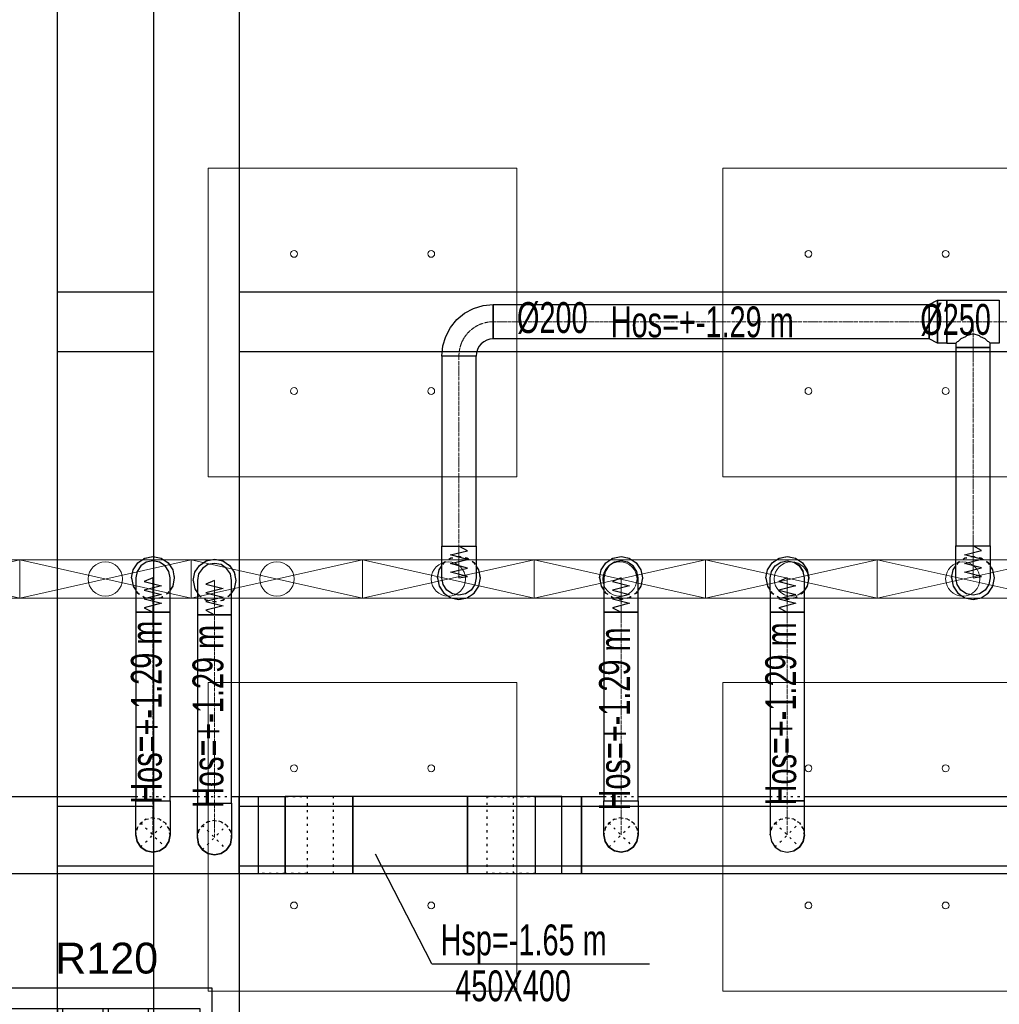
# Model space of a CAD drawing. Header units: centimetres. Extents: x -228435 to 46820, y -89367 to 152985.
# Tile 63 of 252: x -23040 to -17327, y 17524 to 23266. Entities that reach past the tile are written whole.
import ezdxf

# ---------------------------------------------------------------- set-up
doc = ezdxf.new("R2010")
doc.units = ezdxf.units.CM
doc.header["$LTSCALE"] = 50
doc.header["$PDMODE"] = 35
doc.header["$PDSIZE"] = 0.1
for name, pattern in [('CADVENT_CENTERLINE', [9.9, 7.4, -1, 0.5, -1]), ('CADVENT_HIDDEN', [0.8, 0.25, -0.55]), ('Kondygnacja  -0_5$0$HIDDEN', [9.525, 6.35, -3.175]), ('Kondygnacja  -0_5$0$HIDDEN2', [4.7625, 3.175, -1.5875]), ('Osie rzutów$0$DASHDOT2', [12.7, 6.35, -3.175, 0, -3.175])]:
    doc.linetypes.add(name, pattern=pattern)
doc.layers.get('0').update_dxf_attribs({"color": 8})
doc.layers.get('DEFPOINTS').update_dxf_attribs({"color": 8})
for name, color, linetype in [('01-103-Went PP_poziom-0_5$0$L_Nawiew', 3, 'Continuous'), ('bgde-nawiewDETAILS', 1, 'Continuous'), ('bgde-nawiewEXP', 1, 'Continuous'), ('bgde-nawiewHIDDEN', 1, 'Continuous'), ('bgde-tekst', 7, 'Continuous'), ('Kondygnacja  -0_5$0$ARCH_INFO_ODPORNOŚĆ OGNIOWA', 8, 'Continuous'), ('Kondygnacja  -0_5$0$ARCH_KONSTR_POWYŻEJ RZUTU', 8, 'Kondygnacja  -0_5$0$HIDDEN'), ('Kondygnacja  -0_5$0$ARCH_KONSTR_POWYŻEJ RZUTU_IST', 8, 'Kondygnacja  -0_5$0$HIDDEN2'), ('Kondygnacja  -0_5$0$ARCH_KONSTRUKCJA_NIEWIDOCZNA', 8, 'Continuous'), ('Kondygnacja  -0_5$0$ARCH_OKŁADZINA', 8, 'Continuous'), ('Kondygnacja  -0_5$0$ARCH_SŁUPY', 8, 'Continuous'), ('Osie rzutów$0$ARCH_INFO_OSIE_IST', 8, 'Osie rzutów$0$DASHDOT2'), ('Osie rzutów$0$ARCH_INFO_OSIE_OPISY_IST', 8, 'Continuous')]:
    doc.layers.add(name, color=color, linetype=linetype)
for name, color, linetype, lineweight in [('bgde-nawiewCEN', 7, 'Continuous', 13), ('bgde_nawiewnik', 11, 'Continuous', 5), ('Kondygnacja  -0_5$0$ARCH_INFO_WYMIARY', 8, 'Continuous', 9), ('SU Lampy kwadratowe  -05$0$ARCH_SUFITY_PODWIESZANE', 8, 'Continuous', 9)]:
    doc.layers.add(name, color=color, linetype=linetype, lineweight=lineweight)
doc.styles.add('Kondygnacja  -0_5$0$Arial', font='ARIAL.TTF')
doc.styles.add('Kondygnacja  -0_5$0$Romans', font='Romans.shx', dxfattribs={"width": 0.7})
doc.dimstyles.new('Kondygnacja  -0_5$0$Wymiary 1-100', dxfattribs={"dimtxt": 12, "dimasz": 10, "dimexe": 5, "dimexo": 0, "dimgap": 4, "dimtad": 1, "dimrnd": 0.5, "dimzin": 12, "dimdsep": 46, "dimtxsty": 'Kondygnacja  -0_5$0$Romans', "dimblk": 'Kondygnacja  -0_5$0$_Oblique', "dimcen": 10, "dimdle": 10, "dimclrt": 55, "dimazin": 0, "dimtfac": 1, "dimtmove": 1, "dimatfit": 3, "dimfxl": 0, "dimtolj": 1, "dimtzin": 0, "dimarcsym": 0})
pattern_1 = [(45, (-1133.3117, -3177.9858), (-0.6735192, 0.6735192), [])]

# ---------------------------------------------------------------- blocks, each defined once
blk = doc.blocks.new('Osie rzutów')
at = {"layer": 'Osie rzutów$0$ARCH_INFO_OSIE_IST', "ltscale": 10}
for p, q in [((9860, 12510), (9860, 4623.26)), ((4436.04, 6800), (15156.54, 6800))]:
    blk.add_line(p, q, dxfattribs=at)
blk = doc.blocks.new('SU Lampy kwadratowe  -05$0$moduł sufitu')
at = {"layer": 'SU Lampy kwadratowe  -05$0$ARCH_SUFITY_PODWIESZANE'}
for points in [[(60, -60), (240, -60), (240, -240), (60, -240)], [(360, -60), (540, -60), (540, -240), (360, -240)], [(60, -360), (240, -360), (240, -540), (60, -540)], [(360, -360), (540, -360), (540, -540), (360, -540)]]:
    blk.add_lwpolyline(points, close=True, dxfattribs=at)
for centre in [(110, -110), (190, -110), (410, -110), (490, -110), (110, -190), (190, -190), (410, -190), (490, -190), (110, -410), (190, -410), (410, -410), (490, -410), (110, -490), (190, -490), (410, -490), (490, -490)]:
    blk.add_circle(centre, 2, dxfattribs=at)
blk = doc.blocks.new('SU Lampy kwadratowe  -05')
at = {"layer": 'SU Lampy kwadratowe  -05$0$ARCH_SUFITY_PODWIESZANE'}
blk.add_blockref('SU Lampy kwadratowe  -05$0$moduł sufitu', (9860, 6800), dxfattribs=at)
blk = doc.blocks.new('Kondygnacja  -0_5$0$słup_kwadrat')
at = {"layer": 'Kondygnacja  -0_5$0$ARCH_SŁUPY', "lineweight": 40}
h = blk.add_hatch(dxfattribs=at)
h.set_pattern_fill('ANSI31', color=256, scale=0.3, style=0)
h.set_pattern_definition(pattern_1)
h.paths.add_polyline_path([(36, 34), (39, 34), (39, 84), (36, 84)])
h = blk.add_hatch(dxfattribs=at)
h.set_pattern_fill('ANSI31', color=256, scale=0.3, style=0)
h.set_pattern_definition(pattern_1)
h.paths.add_polyline_path([(89, 80), (89, 83), (39, 83), (39, 80)])
h = blk.add_hatch(dxfattribs=at)
h.set_pattern_fill('ANSI31', color=256, scale=0.3, style=0)
h.set_pattern_definition(pattern_1)
h.paths.add_polyline_path([(89, 34), (92, 34), (92, 84), (89, 84)])
h = blk.add_hatch(dxfattribs=at)
h.set_pattern_fill('ANSI31', color=256, scale=0.3, style=0)
h.set_pattern_definition(pattern_1)
h.paths.add_polyline_path([(89, 57.5), (89, 60.5), (39, 60.5), (39, 57.5)])
h = blk.add_hatch(dxfattribs=at)
h.set_pattern_fill('ANSI31', color=256, scale=0.3, style=0)
h.set_pattern_definition(pattern_1)
h.paths.add_polyline_path([(89, 35), (89, 38), (39, 38), (39, 35)])
at = {"layer": 'Kondygnacja  -0_5$0$ARCH_KONSTRUKCJA_NIEWIDOCZNA'}
blk.add_lwpolyline([(119, 109), (119, 9), (9, 9), (9, 109)], close=True, dxfattribs=at)
for points in [[(36, 109), (36, 84)], [(39, 109), (39, 84)], [(62.5, 109), (62.5, 83)], [(65.5, 109), (65.5, 83)], [(89, 109), (89, 84)], [(92, 109), (92, 84)], [(9, 83), (36, 83)], [(92, 83), (119, 83)], [(9, 80), (36, 80)], [(92, 80), (119, 80)], [(9, 60.5), (36, 60.5)], [(9, 57.5), (36, 57.5)], [(92, 60.5), (119, 60.5)], [(92, 57.5), (119, 57.5)], [(9, 38), (36, 38)], [(9, 35), (36, 35)], [(62.5, 35), (62.5, 9)], [(65.49, 35), (65.49, 9)], [(92, 38), (119, 38)], [(92, 35), (119, 35)], [(36, 34), (36, 9)], [(39, 34), (39, 9)], [(89, 34), (89, 9)], [(92, 34), (92, 9)]]:
    blk.add_lwpolyline(points, dxfattribs=at)
at = {"layer": 'Kondygnacja  -0_5$0$ARCH_OKŁADZINA'}
blk.add_lwpolyline([(2, 121), (126, 121), (126, -3), (2, -3)], close=True, dxfattribs=at)
at = {"layer": 'Kondygnacja  -0_5$0$ARCH_SŁUPY', "lineweight": 40}
for p, q in [((39, 60.5), (89, 60.5)), ((89, 57.5), (39, 57.5))]:
    blk.add_line(p, q, dxfattribs=at)
at = {"layer": 'Kondygnacja  -0_5$0$ARCH_SŁUPY', "lineweight": 50, "const_width": 3}
blk.add_lwpolyline([(28.5, 94.5), (99.5, 94.5), (99.5, 23.5), (28.5, 23.5)], close=True, dxfattribs=at)
at = {"layer": 'Kondygnacja  -0_5$0$ARCH_SŁUPY', "lineweight": 40}
for points in [[(36, 84), (39, 84), (39, 34), (36, 34)], [(89, 84), (92, 84), (92, 34), (89, 34)]]:
    blk.add_lwpolyline(points, close=True, dxfattribs=at)
for points in [[(89, 83), (39, 83)], [(39, 80), (89, 80)], [(89, 38), (39, 38)], [(39, 35), (89, 35)]]:
    blk.add_lwpolyline(points, dxfattribs=at)
blk = doc.blocks.new('Kondygnacja  -0_5$0$konstrukcja istniejąca -0.5')
at = {"layer": 'Kondygnacja  -0_5$0$ARCH_KONSTR_POWYŻEJ RZUTU_IST', "ltscale": 10}
for points in [[(9832, 6225), (9832, 7375)], [(9888, 7375), (9888, 6225)], [(9938, 7375), (9938, 6225)], [(9832, 6667.89), (9888, 6667.89)], [(9938, 6667.89), (10982, 6667.89)], [(9888, 6632.89), (9832, 6632.89)], [(10982, 6632.89), (9938, 6632.89)], [(9832, 6367.89), (9888, 6367.89)], [(9938, 6367.89), (10982, 6367.89)], [(9888, 6332.89), (9832, 6332.89)], [(10982, 6332.89), (9938, 6332.89)]]:
    blk.add_lwpolyline(points, dxfattribs=at)
blk = doc.blocks.new('Kondygnacja  -0_5$0$_Oblique')
at = {"color": 0, "linetype": 'ByBlock', "lineweight": -2}
blk.add_line((-0.5, -0.5), (0.5, 0.5), dxfattribs=at)
blk = doc.blocks.new('*D212')
at = {"layer": 'DEFPOINTS', "color": 0}
for p in [(-30586.3, 81900), (-30681.1, 12489.5), (9064, 12489.5)]:
    blk.add_point(p, dxfattribs=at)
at = {"layer": 'Kondygnacja  -0_5$0$ARCH_INFO_WYMIARY', "color": 0, "lineweight": -2}
for p, q in [((-30673.1, 81900), (-30686.1, 81900)), ((-30681.1, 81910), (-30681.1, 12479.5)), ((-30673.1, 12489.5), (-30686.1, 12489.5))]:
    blk.add_line(p, q, dxfattribs=at)
at = {"layer": 'Kondygnacja  -0_5$0$ARCH_INFO_WYMIARY', "color": 0, "lineweight": -2, "xscale": 10, "yscale": 10, "zscale": 10}
for p, rotation in [((-30681.1, 81900), 90), ((-30681.1, 12489.5), 270)]:
    blk.add_blockref('Kondygnacja  -0_5$0$_Oblique', p, dxfattribs=dict(at, rotation=rotation))
at = {"layer": 'Kondygnacja  -0_5$0$ARCH_INFO_WYMIARY', "color": 55, "insert": (-30691.1, 47194.8), "char_height": 12, "attachment_point": 5, "rotation": 90, "style": 'Kondygnacja  -0_5$0$Romans'}
blk.add_mtext('\\A1;69410.5', dxfattribs=at)
blk = doc.blocks.new('*a429')
at = {"layer": 'bgde-tekst'}
blk.add_line((0, 0), (1268, 0), dxfattribs=at)
blk = doc.blocks.new('A$C066D7839')
at = {"layer": 'bgde_nawiewnik'}
for p, q in [((-50, -11.15), (-50, 11.15)), ((-50, 11.15), (50, 11.15)), ((-50, -11.15), (50, 11.15)), ((50, -11.15), (-50, 11.15)), ((50, 11.15), (50, -11.15)), ((50, -11.15), (-50, -11.15))]:
    blk.add_line(p, q, dxfattribs=at)
blk.add_circle((0, 0), 10, dxfattribs=at)

msp = doc.modelspace()

# ---------------------------------------------------------------- linework, layer by layer
at = {"layer": 'bgde-nawiewCEN', "linetype": 'CADVENT_CENTERLINE', "ltscale": 0.06}
for p, q in [((-17736.132, 21504.314), (-20278.377, 21504.314)), ((-17633.132, 21504.314), (-17736.132, 21504.314)), ((-17633.132, 21504.314), (-17480.132, 21504.314)), ((-17480.132, 21354.314), (-17480.132, 21504.314)), ((-17480.132, 21504.314), (-17327.132, 21504.314)), ((-17327.132, 21504.314), (-17187.132, 21504.314)), ((-20478.377, 21304.314), (-20478.377, 20195.476)), ((-17480.132, 21354.314), (-17480.132, 20197.254)), ((-20478.377, 20195.476), (-20478.377, 20178.139)), ((-20478.377, 20178.139), (-20478.377, 20130.745)), ((-17480.132, 20197.254), (-17480.132, 20179.751)), ((-17480.132, 20179.751), (-17480.132, 20131.902)), ((-20478.377, 20130.745), (-20478.377, 20104.974)), ((-20478.377, 20104.974), (-20478.377, 20083.158)), ((-17480.132, 20131.902), (-17480.132, 20105.884)), ((-17480.132, 20105.884), (-17480.132, 20083.859)), ((-20478.377, 20083.158), (-20478.377, 20064.97)), ((-20478.377, 20064.97), (-20478.377, 20050.078)), ((-20478.377, 20050.078), (-20478.377, 20038.154)), ((-17480.132, 20083.859), (-17480.132, 20065.497)), ((-17480.132, 20065.497), (-17480.132, 20050.462)), ((-17480.132, 20050.462), (-17480.132, 20038.424)), ((-22263.229, 20009.546), (-22263.229, 20010.02)), ((-22263.229, 20008.421), (-22263.229, 20009.546)), ((-22263.229, 20006.231), (-22263.229, 20008.421)), ((-22263.229, 20002.619), (-22263.229, 20006.231)), ((-22263.229, 19997.231), (-22263.229, 20002.619)), ((-22263.229, 19989.712), (-22263.229, 19997.231)), ((-22263.229, 19979.705), (-22263.229, 19989.712)), ((-21903.904, 19994.75), (-21903.904, 19995.224)), ((-21903.904, 19993.624), (-21903.904, 19994.75)), ((-21903.904, 19991.432), (-21903.904, 19993.624)), ((-21903.904, 19987.817), (-21903.904, 19991.432)), ((-21903.904, 19982.424), (-21903.904, 19987.817)), ((-20478.377, 20038.154), (-20478.377, 20028.868)), ((-20478.377, 20028.868), (-20478.377, 20021.889)), ((-20478.377, 20021.889), (-20478.377, 20016.889)), ((-20478.377, 20016.889), (-20478.377, 20013.537)), ((-20478.377, 20013.537), (-20478.377, 20011.504)), ((-20478.377, 20011.504), (-20478.377, 20010.46)), ((-20478.377, 20010.46), (-20478.377, 20010.02)), ((-19532.938, 20009.546), (-19532.938, 20010.02)), ((-19532.938, 20008.421), (-19532.938, 20009.546)), ((-19532.938, 20006.231), (-19532.938, 20008.421)), ((-19532.938, 20002.619), (-19532.938, 20006.231)), ((-19532.938, 19997.231), (-19532.938, 20002.619)), ((-19532.938, 19989.712), (-19532.938, 19997.231)), ((-19532.938, 19979.705), (-19532.938, 19989.712)), ((-18563.767, 20009.546), (-18563.767, 20010.02)), ((-18563.767, 20008.421), (-18563.767, 20009.546)), ((-18563.767, 20006.231), (-18563.767, 20008.421)), ((-18563.767, 20002.619), (-18563.767, 20006.231)), ((-18563.767, 19997.231), (-18563.767, 20002.619)), ((-18563.767, 19989.712), (-18563.767, 19997.231)), ((-18563.767, 19979.705), (-18563.767, 19989.712)), ((-17480.132, 20038.424), (-17480.132, 20029.048)), ((-17480.132, 20029.048), (-17480.132, 20022.003)), ((-17480.132, 20022.003), (-17480.132, 20016.955)), ((-17480.132, 20016.955), (-17480.132, 20013.57)), ((-17480.132, 20013.57), (-17480.132, 20011.518)), ((-17480.132, 20011.518), (-17480.132, 20010.464)), ((-17480.132, 20010.464), (-17480.132, 20010.02)), ((-22263.229, 19966.857), (-22263.229, 19979.705)), ((-22263.229, 19950.812), (-22263.229, 19966.857)), ((-22263.229, 19931.214), (-22263.229, 19950.812)), ((-22263.229, 19907.708), (-22263.229, 19931.214)), ((-21903.904, 19974.898), (-21903.904, 19982.424)), ((-21903.904, 19964.884), (-21903.904, 19974.898)), ((-21903.904, 19952.024), (-21903.904, 19964.884)), ((-21903.904, 19935.965), (-21903.904, 19952.024)), ((-21903.904, 19916.35), (-21903.904, 19935.965)), ((-19532.938, 19966.857), (-19532.938, 19979.705)), ((-19532.938, 19950.812), (-19532.938, 19966.857)), ((-19532.938, 19931.214), (-19532.938, 19950.812)), ((-19532.938, 19907.708), (-19532.938, 19931.214)), ((-18563.767, 19966.857), (-18563.767, 19979.705)), ((-18563.767, 19950.812), (-18563.767, 19966.857)), ((-18563.767, 19931.214), (-18563.767, 19950.812)), ((-18563.767, 19907.708), (-18563.767, 19931.214)), ((-22263.229, 19879.94), (-22263.229, 19907.708)), ((-22263.229, 19828.873), (-22263.229, 19879.94)), ((-21903.904, 19892.824), (-21903.904, 19916.35)), ((-21903.904, 19865.032), (-21903.904, 19892.824)), ((-19532.938, 19879.94), (-19532.938, 19907.708)), ((-19532.938, 19828.873), (-19532.938, 19879.94)), ((-18563.767, 19879.94), (-18563.767, 19907.708)), ((-18563.767, 19828.873), (-18563.767, 19879.94)), ((-22263.229, 19810.192), (-22263.229, 19828.873)), ((-21903.904, 19813.921), (-21903.904, 19865.032)), ((-21903.904, 19795.224), (-21903.904, 19813.921)), ((-19532.938, 19810.192), (-19532.938, 19828.873)), ((-18563.767, 19810.192), (-18563.767, 19828.873)), ((-22263.229, 18711.102), (-22263.229, 19810.192)), ((-21903.904, 18696.134), (-21903.904, 19795.224)), ((-19532.938, 18711.102), (-19532.938, 19810.192)), ((-18563.767, 18711.102), (-18563.767, 19810.192)), ((-22263.229, 18711.102), (-22263.229, 18511.102)), ((-21903.904, 18696.134), (-21903.904, 18496.134)), ((-19532.938, 18711.102), (-19532.938, 18511.102)), ((-18563.767, 18711.102), (-18563.767, 18511.102))]:
    msp.add_line(p, q, dxfattribs=at)
msp.add_arc((-20278.377, 21304.314), 200, 90, 180, dxfattribs=at)
at = {"layer": 'bgde-nawiewDETAILS', "linetype": 'CADVENT_HIDDEN'}
for p, q in [((-22333.94, 18440.392), (-22192.519, 18581.813)), ((-22333.94, 18581.813), (-22192.519, 18440.392)), ((-21974.615, 18425.423), (-21833.194, 18566.845)), ((-21974.615, 18566.845), (-21833.194, 18425.423)), ((-19603.649, 18440.392), (-19462.227, 18581.813)), ((-19603.649, 18581.813), (-19462.227, 18440.392)), ((-18634.477, 18440.392), (-18493.056, 18581.813)), ((-18634.477, 18581.813), (-18493.056, 18440.392))]:
    msp.add_line(p, q, dxfattribs=at)
at = {"layer": 'bgde-nawiewEXP', "linetype": 'Continuous'}
for points in [[(-20578.377, 20195.476), (-20378.377, 20195.476), (-20378.377, 21304.314), (-20578.377, 21304.314), (-20572.613, 21362.841), (-20555.541, 21419.119), (-20527.818, 21470.985), (-20490.509, 21516.446), (-20445.048, 21553.755), (-20393.182, 21581.478), (-20336.904, 21598.55), (-20278.377, 21604.314), (-20278.377, 21404.314), (-20297.886, 21402.392), (-20316.646, 21396.702), (-20333.934, 21387.461), (-20349.088, 21375.025), (-20361.524, 21359.871), (-20370.765, 21342.582), (-20376.456, 21323.823), (-20378.377, 21304.314), (-20578.377, 21304.314)], [(-20278.377, 21404.314), (-20278.377, 21604.314), (-17736.132, 21604.314), (-17736.132, 21404.314)], [(-17736.132, 21404.314), (-17736.132, 21604.314), (-17687.975, 21629.314), (-17687.975, 21379.314)], [(-17687.975, 21379.314), (-17687.975, 21629.314), (-17633.132, 21629.314), (-17633.132, 21379.314)], [(-20578.377, 20010.02), (-20578.377, 20195.476), (-20378.377, 20195.476), (-20378.377, 20010.02), (-20385.989, 19971.752), (-20407.667, 19939.309), (-20440.109, 19917.632), (-20478.377, 19910.02), (-20516.646, 19917.632), (-20549.088, 19939.309), (-20570.765, 19971.752)], [(-17580.132, 20010.02), (-17580.132, 20197.254), (-17380.132, 20197.254), (-17380.132, 20010.02), (-17387.744, 19971.752), (-17409.422, 19939.309), (-17441.864, 19917.632), (-17480.132, 19910.02), (-17518.401, 19917.632), (-17550.843, 19939.309), (-17572.52, 19971.752)], [(-22363.229, 19966.857), (-22363.229, 19810.192), (-22163.229, 19810.192), (-22163.229, 20010.02), (-22170.842, 20048.288), (-22192.519, 20080.731), (-22224.961, 20102.408), (-22263.229, 20110.02), (-22301.498, 20102.408), (-22333.94, 20080.731), (-22355.617, 20048.288), (-22363.229, 20010.02), (-22363.229, 19979.705)], [(-19632.938, 20009.546), (-19632.938, 19810.192), (-19432.938, 19810.192), (-19432.938, 20010.02), (-19440.55, 20048.288), (-19462.227, 20080.731), (-19494.67, 20102.408), (-19532.938, 20110.02), (-19571.206, 20102.408), (-19603.649, 20080.731), (-19625.326, 20048.288), (-19632.938, 20010.02)], [(-22003.904, 19795.224), (-21803.904, 19795.224), (-21803.904, 19995.224), (-21811.516, 20033.493), (-21833.194, 20065.935), (-21865.636, 20087.612), (-21903.904, 20095.224), (-21942.173, 20087.612), (-21974.615, 20065.935), (-21996.292, 20033.493), (-22003.904, 19995.224), (-22003.904, 19813.921)], [(-22363.229, 18711.102), (-22163.229, 18711.102), (-22163.229, 19810.192), (-22363.229, 19810.192)], [(-22003.904, 18696.134), (-21803.904, 18696.134), (-21803.904, 19795.224), (-22003.904, 19795.224)], [(-19632.938, 18711.102), (-19432.938, 18711.102), (-19432.938, 19810.192), (-19632.938, 19810.192)], [(-18663.767, 18711.102), (-18463.767, 18711.102), (-18463.767, 19810.192), (-18663.767, 19810.192)], [(-21096.474, 18286.102), (-20031.843, 18286.102), (-20031.843, 18736.102), (-20428.074, 18736.102), (-20428.074, 18286.102), (-20428.074, 18736.102), (-21096.474, 18736.102)], [(-22003.904, 18496.134), (-22003.904, 18696.134), (-21803.904, 18696.134), (-21803.904, 18496.134), (-21811.516, 18457.866), (-21833.194, 18425.423), (-21865.636, 18403.746), (-21903.904, 18396.134), (-21942.173, 18403.746), (-21974.615, 18425.423), (-21996.292, 18457.866)], [(-19632.938, 18511.102), (-19632.938, 18711.102), (-19432.938, 18711.102), (-19432.938, 18511.102), (-19440.55, 18472.834), (-19462.227, 18440.392), (-19494.67, 18418.714), (-19532.938, 18411.102), (-19571.206, 18418.714), (-19603.649, 18440.392), (-19625.326, 18472.834)], [(-18663.767, 18511.102), (-18656.155, 18472.834), (-18634.477, 18440.392), (-18602.035, 18418.714), (-18563.767, 18411.102), (-18525.498, 18418.714), (-18493.056, 18440.392), (-18471.379, 18472.834), (-18463.767, 18511.102), (-18463.767, 18711.102), (-18663.767, 18711.102), (-18663.767, 18514.945)], [(-22363.229, 18511.102), (-22355.617, 18472.834), (-22333.94, 18440.392), (-22301.498, 18418.714), (-22263.229, 18411.102), (-22224.961, 18418.714), (-22192.519, 18440.392), (-22170.842, 18472.834), (-22163.229, 18511.102), (-22170.842, 18472.834), (-22192.519, 18440.392), (-22224.961, 18418.714), (-22263.229, 18411.102), (-22301.498, 18418.714), (-22333.94, 18440.392), (-22355.617, 18472.834)], [(-22003.904, 18496.134), (-21996.292, 18457.866), (-21974.615, 18425.423), (-21942.173, 18403.746), (-21903.904, 18396.134), (-21865.636, 18403.746), (-21833.194, 18425.423), (-21811.516, 18457.866), (-21803.904, 18496.134), (-21811.516, 18457.866), (-21833.194, 18425.423), (-21865.636, 18403.746), (-21903.904, 18396.134), (-21942.173, 18403.746), (-21974.615, 18425.423), (-21996.292, 18457.866)]]:
    msp.add_lwpolyline(points, close=True, dxfattribs=at)
for points in [[(-17633.132, 21379.314), (-17633.132, 21629.314), (-17327.132, 21629.314), (-17327.132, 21379.314), (-17380.132, 21379.314)], [(-17633.132, 21379.314), (-17580.132, 21379.314), (-17580.132, 20197.254), (-17380.132, 20197.254), (-17380.132, 21354.314), (-17580.132, 21354.314), (-17580.132, 21354.314), (-17380.132, 21354.314), (-17380.132, 21379.314), (-17387.744, 21386.926), (-17394.137, 21388.829), (-17409.422, 21404.114), (-17435.878, 21415.926), (-17441.864, 21421.911), (-17480.132, 21433.304), (-17518.401, 21421.911), (-17524.386, 21415.926), (-17550.843, 21404.114), (-17566.128, 21388.829), (-17572.52, 21386.926), (-17580.132, 21379.314)], [(-22388.229, 20010.02), (-22378.714, 20057.855), (-22351.618, 20098.408), (-22311.065, 20125.505), (-22263.229, 20135.02), (-22215.394, 20125.505), (-22174.841, 20098.408), (-22147.745, 20057.855), (-22138.229, 20010.02), (-22147.745, 19962.184), (-22163.229, 19939.01)], [(-22028.904, 19995.224), (-22019.389, 20043.06), (-21992.293, 20083.613), (-21951.74, 20110.709), (-21903.904, 20120.224), (-21856.069, 20110.709), (-21815.516, 20083.613), (-21788.419, 20043.06), (-21778.904, 19995.224), (-21788.419, 19947.389), (-21803.904, 19924.214)], [(-19657.938, 20010.02), (-19648.423, 20057.855), (-19621.326, 20098.408), (-19580.773, 20125.505), (-19532.938, 20135.02), (-19485.102, 20125.505), (-19444.55, 20098.408), (-19417.453, 20057.855), (-19407.938, 20010.02), (-19417.453, 19962.184), (-19432.938, 19939.01)], [(-18688.767, 20010.02), (-18679.251, 20057.855), (-18652.155, 20098.408), (-18611.602, 20125.505), (-18563.767, 20135.02), (-18515.931, 20125.505), (-18475.378, 20098.408), (-18448.282, 20057.855), (-18438.767, 20010.02), (-18448.282, 19962.184), (-18463.767, 19939.01)], [(-18663.767, 19931.214), (-18663.767, 20010.02), (-18656.155, 20048.288), (-18634.477, 20080.731), (-18602.035, 20102.408), (-18563.767, 20110.02), (-18525.498, 20102.408), (-18493.056, 20080.731)], [(-18493.056, 20080.731), (-18525.498, 20102.408)], [(-20603.377, 20010.02), (-20593.862, 19962.184), (-20566.766, 19921.632), (-20526.213, 19894.535), (-20478.377, 19885.02), (-20430.542, 19894.535), (-20389.989, 19921.632), (-20362.892, 19962.184), (-20353.377, 20010.02), (-20362.892, 20057.855), (-20378.377, 20081.03)], [(-20603.377, 20010.02), (-20593.862, 20057.855), (-20578.377, 20081.03)], [(-18663.767, 19931.214), (-18663.767, 19810.192), (-18463.767, 19810.192), (-18463.767, 20010.02), (-18471.379, 20048.288), (-18493.056, 20080.731)], [(-18493.056, 20080.731), (-18471.379, 20048.288)], [(-17605.132, 20010.02), (-17595.617, 19962.184), (-17568.521, 19921.632), (-17527.968, 19894.535), (-17480.132, 19885.02), (-17432.297, 19894.535), (-17391.744, 19921.632), (-17364.647, 19962.184), (-17355.132, 20010.02), (-17364.647, 20057.855), (-17380.132, 20081.03)], [(-17605.132, 20010.02), (-17595.617, 20057.855), (-17580.132, 20081.03)], [(-22388.229, 20010.02), (-22378.714, 19962.184), (-22363.229, 19939.01)], [(-22028.904, 19995.224), (-22019.389, 19947.389), (-22003.904, 19924.214)], [(-19657.938, 20010.02), (-19648.423, 19962.184), (-19632.938, 19939.01)], [(-18688.767, 20010.02), (-18679.251, 19962.184), (-18663.767, 19939.01)], [(-25343.414, 18286.102), (-25318.414, 18286.102), (-25280.146, 18278.49), (-25247.704, 18256.813), (-25226.026, 18224.371), (-25218.414, 18186.102), (-25218.414, 15975.001), (-24518.414, 15975.001), (-24518.414, 18161.102), (-25218.414, 18161.102), (-24518.414, 18161.102), (-24518.414, 18186.102), (-24510.802, 18224.371), (-24489.125, 18256.813), (-24456.683, 18278.49), (-24418.414, 18286.102), (-21646.614, 18286.102), (-21646.614, 18736.102), (-21492.705, 18736.102)], [(-23397.701, 18736.102), (-22363.229, 18736.102)], [(-22163.229, 18736.102), (-22003.904, 18736.102)], [(-21803.904, 18736.102), (-21760.003, 18736.102), (-21760.003, 18286.102), (-21760.003, 18736.102), (-21646.614, 18736.102)], [(-21646.614, 18286.102), (-21096.474, 18286.102), (-21096.474, 18736.102), (-21492.705, 18736.102), (-21492.705, 18286.102)], [(-21492.705, 18286.102), (-21492.705, 18736.102)], [(-20031.843, 18286.102), (-14213.637, 18286.102), (-14213.637, 18736.102), (-13913.637, 18600), (-13913.637, 18500), (-14213.637, 18736.102), (-14396.891, 18736.102)], [(-20031.843, 18736.102), (-19877.934, 18736.102)], [(-20031.843, 18286.102), (-20031.843, 18736.102)], [(-19877.934, 18736.102), (-20031.843, 18736.102)], [(-19877.934, 18286.102), (-19877.934, 18736.102), (-19764.546, 18736.102), (-19764.546, 18286.102), (-19764.546, 18736.102), (-19632.938, 18736.102)], [(-19432.938, 18736.102), (-18663.767, 18736.102)], [(-18463.767, 18736.102), (-16642.417, 18736.102)], [(-22363.229, 18511.102), (-22363.229, 18711.102), (-22163.229, 18711.102), (-22163.229, 18511.102), (-22170.842, 18472.834)], [(-22363.229, 18511.102), (-22355.617, 18472.834), (-22333.94, 18440.392), (-22301.498, 18418.714), (-22263.229, 18411.102), (-22224.961, 18418.714), (-22192.519, 18440.392), (-22170.842, 18472.834), (-22163.229, 18511.102)], [(-19632.938, 18511.102), (-19625.326, 18472.834), (-19603.649, 18440.392), (-19571.206, 18418.714), (-19532.938, 18411.102), (-19494.67, 18418.714), (-19462.227, 18440.392), (-19440.55, 18472.834), (-19432.938, 18511.102), (-19440.55, 18472.834)], [(-19632.938, 18511.102), (-19625.326, 18472.834), (-19603.649, 18440.392), (-19571.206, 18418.714), (-19532.938, 18411.102), (-19494.67, 18418.714), (-19462.227, 18440.392), (-19440.55, 18472.834)], [(-19440.55, 18472.834), (-19432.938, 18511.102)], [(-18663.767, 18511.102), (-18656.155, 18472.834), (-18634.477, 18440.392), (-18602.035, 18418.714), (-18563.767, 18411.102), (-18525.498, 18418.714), (-18493.056, 18440.392), (-18471.379, 18472.834), (-18463.767, 18511.102), (-18471.379, 18472.834), (-18493.056, 18440.392)], [(-18663.767, 18511.102), (-18656.155, 18472.834), (-18634.477, 18440.392), (-18602.035, 18418.714), (-18563.767, 18411.102), (-18525.498, 18418.714), (-18493.056, 18440.392)], [(-19440.55, 18472.834), (-19462.227, 18440.392)], [(-18493.056, 18440.392), (-18525.498, 18418.714)], [(-18493.056, 18440.392), (-18471.379, 18472.834)]]:
    msp.add_lwpolyline(points, dxfattribs=at)
at = {"layer": 'bgde-nawiewEXP'}
for points in [[(-20478.377, 20010.02), (-20428.377, 20017.833), (-20528.377, 20042.834), (-20428.377, 20067.913), (-20528.377, 20093.401), (-20428.377, 20118.478), (-20528.377, 20144.166), (-20428.377, 20169.172), (-20478.377, 20195.476)], [(-17480.132, 20010.02), (-17430.132, 20018.24), (-17530.132, 20043.376), (-17430.132, 20068.711), (-17530.132, 20094.425), (-17430.132, 20119.705), (-17530.132, 20145.587), (-17430.132, 20170.772), (-17480.132, 20197.254)], [(-22263.229, 20010.02), (-22313.229, 19988.741), (-22213.229, 19963.401), (-22313.229, 19938.202), (-22213.229, 19912.939), (-22313.229, 19887.426), (-22213.229, 19862.089), (-22313.229, 19836.652), (-22263.229, 19810.192)], [(-21903.904, 19995.224), (-21953.904, 19973.927), (-21853.904, 19948.565), (-21953.904, 19923.344), (-21853.904, 19898.06), (-21953.904, 19872.525), (-21853.904, 19847.165), (-21953.904, 19821.707), (-21903.904, 19795.224)], [(-19532.938, 20010.02), (-19582.938, 19988.741), (-19482.938, 19963.401), (-19582.938, 19938.202), (-19482.938, 19912.939), (-19582.938, 19887.426), (-19482.938, 19862.089), (-19582.938, 19836.652), (-19532.938, 19810.192)], [(-18563.767, 20010.02), (-18613.767, 19988.741), (-18513.767, 19963.401), (-18613.767, 19938.202), (-18513.767, 19912.939), (-18613.767, 19887.426), (-18513.767, 19862.089), (-18613.767, 19836.652), (-18563.767, 19810.192)]]:
    msp.add_lwpolyline(points, dxfattribs=at)
at = {"layer": 'bgde-nawiewHIDDEN', "linetype": 'CADVENT_HIDDEN'}
for points in [[(-22388.229, 20010.02), (-22378.714, 20057.855), (-22351.618, 20098.408), (-22311.065, 20125.505), (-22263.229, 20135.02), (-22215.394, 20125.505), (-22174.841, 20098.408), (-22147.745, 20057.855), (-22138.229, 20010.02), (-22147.745, 19962.184), (-22174.841, 19921.632), (-22215.394, 19894.535), (-22263.229, 19885.02), (-22311.065, 19894.535), (-22351.618, 19921.632), (-22311.065, 19894.535), (-22263.229, 19885.02), (-22215.394, 19894.535), (-22174.841, 19921.632), (-22163.229, 19939.01)], [(-22028.904, 19995.224), (-22019.389, 20043.06), (-21992.293, 20083.613), (-21951.74, 20110.709), (-21903.904, 20120.224), (-21856.069, 20110.709), (-21815.516, 20083.613), (-21788.419, 20043.06), (-21778.904, 19995.224), (-21788.419, 19947.389), (-21815.516, 19906.836), (-21856.069, 19879.739), (-21903.904, 19870.224), (-21951.74, 19879.739), (-21992.293, 19906.836), (-21951.74, 19879.739), (-21903.904, 19870.224), (-21856.069, 19879.739), (-21815.516, 19906.836), (-21803.904, 19924.214)], [(-20603.377, 20010.02), (-20593.862, 19962.184), (-20566.766, 19921.632), (-20526.213, 19894.535), (-20478.377, 19885.02), (-20430.542, 19894.535), (-20389.989, 19921.632), (-20362.892, 19962.184), (-20353.377, 20010.02), (-20362.892, 20057.855), (-20389.989, 20098.408), (-20430.542, 20125.505), (-20478.377, 20135.02), (-20526.213, 20125.505), (-20566.766, 20098.408), (-20578.377, 20081.03)], [(-20603.377, 20010.02), (-20593.862, 20057.855), (-20566.766, 20098.408), (-20526.213, 20125.505), (-20478.377, 20135.02), (-20430.542, 20125.505), (-20389.989, 20098.408), (-20378.377, 20081.03)], [(-19657.938, 20010.02), (-19648.423, 20057.855), (-19621.326, 20098.408), (-19580.773, 20125.505), (-19532.938, 20135.02), (-19485.102, 20125.505), (-19444.55, 20098.408), (-19417.453, 20057.855), (-19407.938, 20010.02), (-19417.453, 19962.184), (-19444.55, 19921.632), (-19485.102, 19894.535), (-19532.938, 19885.02), (-19580.773, 19894.535), (-19621.326, 19921.632), (-19580.773, 19894.535), (-19532.938, 19885.02), (-19485.102, 19894.535), (-19444.55, 19921.632), (-19432.938, 19939.01)], [(-18688.767, 20010.02), (-18679.251, 20057.855), (-18652.155, 20098.408), (-18611.602, 20125.505), (-18563.767, 20135.02), (-18515.931, 20125.505), (-18475.378, 20098.408), (-18448.282, 20057.855), (-18438.767, 20010.02), (-18448.282, 19962.184), (-18475.378, 19921.632), (-18515.931, 19894.535), (-18563.767, 19885.02), (-18611.602, 19894.535), (-18652.155, 19921.632), (-18611.602, 19894.535), (-18563.767, 19885.02), (-18515.931, 19894.535), (-18475.378, 19921.632), (-18463.767, 19939.01)], [(-17605.132, 20010.02), (-17595.617, 19962.184), (-17568.521, 19921.632), (-17527.968, 19894.535), (-17480.132, 19885.02), (-17432.297, 19894.535), (-17391.744, 19921.632), (-17364.647, 19962.184), (-17355.132, 20010.02), (-17364.647, 20057.855), (-17391.744, 20098.408), (-17432.297, 20125.505), (-17480.132, 20135.02), (-17527.968, 20125.505), (-17568.521, 20098.408), (-17580.132, 20081.03)], [(-17605.132, 20010.02), (-17595.617, 20057.855), (-17568.521, 20098.408), (-17527.968, 20125.505), (-17480.132, 20135.02), (-17432.297, 20125.505), (-17391.744, 20098.408), (-17380.132, 20081.03)], [(-22388.229, 20010.02), (-22378.714, 19962.184), (-22351.618, 19921.632), (-22363.229, 19939.01)], [(-22028.904, 19995.224), (-22019.389, 19947.389), (-21992.293, 19906.836), (-22003.904, 19924.214)], [(-19657.938, 20010.02), (-19648.423, 19962.184), (-19621.326, 19921.632), (-19632.938, 19939.01)], [(-18688.767, 20010.02), (-18679.251, 19962.184), (-18652.155, 19921.632), (-18663.767, 19939.01)], [(-22363.229, 18736.102), (-22163.229, 18736.102)], [(-22003.904, 18736.102), (-21803.904, 18736.102)], [(-21646.614, 18736.102), (-21363.772, 18736.102), (-21363.772, 18286.102), (-21492.705, 18286.102), (-21209.863, 18286.102), (-21209.863, 18736.102), (-21492.705, 18736.102)], [(-21646.612, 18286.102), (-21646.612, 18736.102)], [(-20314.686, 18286.102), (-20314.686, 18736.102), (-20031.843, 18736.102)], [(-20031.843, 18736.102), (-20314.686, 18736.102)], [(-20160.777, 18286.102), (-20160.777, 18736.102), (-19877.934, 18736.102)], [(-19877.937, 18286.102), (-19877.937, 18736.102)], [(-19632.938, 18736.102), (-19432.938, 18736.102)], [(-18663.767, 18736.102), (-18463.767, 18736.102)], [(-21646.614, 18286.102), (-21492.705, 18286.102)], [(-21492.705, 18286.102), (-21646.612, 18286.102)], [(-20314.686, 18286.102), (-20031.843, 18286.102)], [(-20031.843, 18286.102), (-20314.686, 18286.102)], [(-20160.777, 18286.102), (-19877.934, 18286.102)]]:
    msp.add_lwpolyline(points, dxfattribs=at)
for points in [[(-22363.229, 18511.102), (-22355.617, 18549.371), (-22333.94, 18581.813), (-22301.498, 18603.49), (-22263.229, 18611.102), (-22224.961, 18603.49), (-22192.519, 18581.813), (-22170.842, 18549.371), (-22163.229, 18511.102), (-22170.842, 18549.371), (-22192.519, 18581.813), (-22224.961, 18603.49), (-22263.229, 18611.102), (-22301.498, 18603.49), (-22333.94, 18581.813), (-22355.617, 18549.371)], [(-19632.938, 18511.102), (-19625.326, 18549.371), (-19603.649, 18581.813), (-19571.206, 18603.49), (-19532.938, 18611.102), (-19494.67, 18603.49), (-19462.227, 18581.813), (-19440.55, 18549.371), (-19432.938, 18511.102), (-19440.55, 18549.371), (-19462.227, 18581.813), (-19494.67, 18603.49), (-19532.938, 18611.102), (-19571.206, 18603.49), (-19603.649, 18581.813), (-19625.326, 18549.371)], [(-18663.767, 18511.102), (-18656.155, 18549.371), (-18634.477, 18581.813), (-18602.035, 18603.49), (-18563.767, 18611.102), (-18525.498, 18603.49), (-18493.056, 18581.813), (-18471.379, 18549.371), (-18463.767, 18511.102), (-18471.379, 18549.371), (-18493.056, 18581.813), (-18525.498, 18603.49), (-18563.767, 18611.102), (-18602.035, 18603.49), (-18634.477, 18581.813), (-18656.155, 18549.371)], [(-22003.904, 18496.134), (-21996.292, 18534.402), (-21974.615, 18566.845), (-21942.173, 18588.522), (-21903.904, 18596.134), (-21865.636, 18588.522), (-21833.194, 18566.845), (-21811.516, 18534.402), (-21803.904, 18496.134), (-21811.516, 18534.402), (-21833.194, 18566.845), (-21865.636, 18588.522), (-21903.904, 18596.134), (-21942.173, 18588.522), (-21974.615, 18566.845), (-21996.292, 18534.402)]]:
    msp.add_lwpolyline(points, close=True, dxfattribs=at)
at = {"layer": 'bgde-tekst'}
msp.add_lwpolyline([(-20635.862, 17759.443), (-20965.862, 18400), (-20965.862, 18400)], dxfattribs=at)
at = {"layer": 'bgde-tekst', "elevation": 1920}
msp.add_lwpolyline([(-20635.862, 17759.443), (-20965.862, 18400), (-20965.862, 18400)], dxfattribs=at)

# ---------------------------------------------------------------- block references
at = {"layer": '01-103-Went PP_poziom-0_5$0$L_Nawiew', "xscale": 10, "yscale": 10, "zscale": 10}
for p in [(-23540, 20003.971, -1152.817), (-22540, 20003.971, -1152.817), (-21540, 20003.971, -1152.817), (-20540, 20003.971, 1920), (-19540, 20003.971, 1920), (-18540, 20003.971, 1920), (-17540, 20003.971, 1920)]:
    msp.add_blockref('A$C066D7839', p, dxfattribs=at)
at = {"layer": 'bgde-tekst'}
for p in [(-20635.862, 17759.443), (-20635.862, 17759.443, 1920)]:
    msp.add_blockref('*a429', p, dxfattribs=at)
at = {"layer": 'Kondygnacja  -0_5$0$ARCH_KONSTR_POWYŻEJ RZUTU', "xscale": 10, "yscale": 10, "zscale": 10}
msp.add_blockref('Kondygnacja  -0_5$0$konstrukcja istniejąca -0.5', (-121140, -45000), dxfattribs=at)
at = {"layer": 'Kondygnacja  -0_5$0$ARCH_SŁUPY', "xscale": 10, "yscale": 10, "zscale": 10}
msp.add_blockref('Kondygnacja  -0_5$0$słup_kwadrat', (-23180, 16410), dxfattribs=at)
at = {"layer": 'Osie rzutów$0$ARCH_INFO_OSIE_OPISY_IST', "xscale": 10, "yscale": 10, "zscale": 10}
msp.add_blockref('Osie rzutów', (-121140, -45000), dxfattribs=at)
at = {"layer": 'SU Lampy kwadratowe  -05$0$ARCH_SUFITY_PODWIESZANE', "xscale": 10, "yscale": 10, "zscale": 10}
msp.add_blockref('SU Lampy kwadratowe  -05', (-121140, -45000), dxfattribs=at)

# ---------------------------------------------------------------- texts
at = {"layer": 'bgde-tekst', "width": 0.7}
for s, p in [('%%c200', (-20139.954, 21438.65, 630)), ('Hos=+-1.29 m ', (-19593.301, 21413.469, 1920)), ('%%c250', (-17788.272, 21427.811, 630)), ('Hsp=-1.65 m ', (-20585.862, 17809.443)), ('Hsp=-1.65 m ', (-20585.862, 17809.443, 1920)), ('450X400', (-20499.819, 17541.388)), ('450X400', (-20499.819, 17541.388, 1920))]:
    msp.add_text(s, height=180, dxfattribs=at).set_placement(p)
for p in [(-22211.462, 18693.691, -172.959), (-18511.999, 18683.787, -172.959), (-21852.136, 18668.895, -172.959), (-19481.17, 18654.031, -172.959)]:
    msp.add_text('Hos=+-1.29 m ', height=180, rotation=90, dxfattribs=at).set_placement(p)
at = {"layer": 'Kondygnacja  -0_5$0$ARCH_INFO_ODPORNOŚĆ OGNIOWA', "insert": (-22532.905, 17941.838), "char_height": 180, "width": 533.32525, "attachment_point": 5, "style": 'Kondygnacja  -0_5$0$Arial'}
msp.add_mtext('\\PR120', dxfattribs=at)

# ---------------------------------------------------------------- dimensions: what is measured, and where the dimension line sits
at = {"layer": 'Kondygnacja  -0_5$0$ARCH_INFO_WYMIARY'}
dim = msp.add_linear_dim(base=(-30681.114, 12489.5), p1=(-30586.301, 81900), p2=(9064, 12489.5), angle=90, dimstyle='Kondygnacja  -0_5$0$Wymiary 1-100', dxfattribs=at)
dim.commit()
dim.dimension.update_dxf_attribs({"geometry": '*D212', "text_midpoint": (-30691.114, 47194.75)})

doc.saveas('drawing.dxf')
